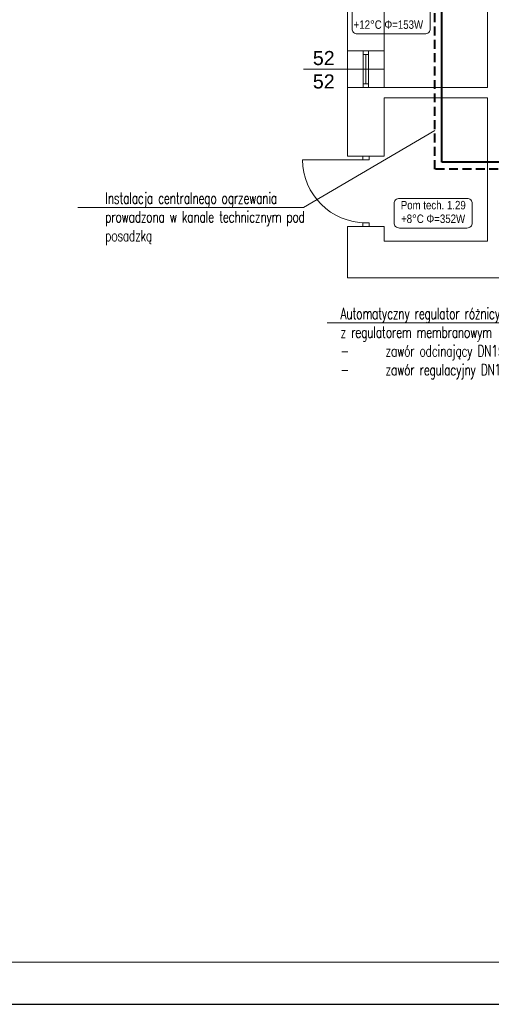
# Model space of a CAD drawing. Header units: millimetres. Extents: x -2390 to 43572, y -15084 to -12114.
# Tile 19 of 52: x 22839 to 23510, y -15084 to -13682. Entities that reach past the tile are written whole.
import ezdxf
from ezdxf import colors
from ezdxf.entities.mleader import LeaderData, LeaderLine
from ezdxf.enums import TextEntityAlignment as Align
from ezdxf.math import Vec2, Vec3

# ---------------------------------------------------------------- set-up
doc = ezdxf.new("R2010")
doc.units = ezdxf.units.MM
doc.linetypes.add('DASHED', pattern=[1.905, 1.27, -0.635])
for name, color, linetype, lineweight in [('@ opis C..O.', 7, 'Continuous', 18), ('IS-Działka (powrotna)', 5, 'DASHED', 40), ('IS-Działka (zasilająca)', 1, 'Continuous', 40), ('IS-opis', 7, 'Continuous', 25), ('IS-ramka', 7, 'Continuous', 15), ('opisy', 5, 'Continuous', 5), ('stolarka', 3, 'Continuous', 9), ('ściany nośne', 1, 'Continuous', 25)]:
    doc.layers.add(name, color=color, linetype=linetype, lineweight=lineweight)
doc.layers.add('IS-pomocnicze', color=2, linetype='Continuous', plot=False)
doc.layers.add('IS-Room (Automatic)', color=7, linetype='Continuous', lineweight=5, true_color=0x000000)
doc.styles.add('Arial_Narrow_____', font='ARIALN.TTF')
doc.styles.add('ROMANS', font='romans.shx', dxfattribs={"height": 1})
doc.styles.add('SIMPLEX', font='simplex.shx', dxfattribs={"width": 0.75})
doc.styles.get("Standard").update_dxf_attribs({"font": 'arial.ttf'})

# ---------------------------------------------------------------- blocks, each defined once
blk = doc.blocks.new('_None')

msp = doc.modelspace()

# ---------------------------------------------------------------- linework, layer by layer
at = {"layer": 'IS-Działka (powrotna)', "ltscale": 10}
for p, q in [((23429.9, -13894.7), (23429.9, -13485.3)), ((24815.3, -13894.7), (23429.9, -13894.7))]:
    msp.add_line(p, q, dxfattribs=at)
at = {"layer": 'IS-Działka (zasilająca)'}
for p, q in [((23440, -13884.7), (23440, -13485.3)), ((24815, -13884.7), (23440, -13884.7))]:
    msp.add_line(p, q, dxfattribs=at)
at = {"layer": 'IS-pomocnicze', "transparency": 33554687}
msp.add_lwpolyline([(22148.3, -15084), (28148.3, -15084), (28148.3, -12114), (22148.3, -12114), (22148.3, -15084)], dxfattribs=at)
at = {"layer": 'IS-ramka', "transparency": 33554687}
msp.add_lwpolyline([(22208.3, -15024), (28088.3, -15024), (28088.3, -12174), (22208.3, -12174)], close=True, dxfattribs=at)
at = {"layer": 'IS-Room (Automatic)'}
for points in [[(23319.6, -13702.1), (23415.8, -13702.1, 0.414214), (23423.3, -13694.6), (23423.3, -13667.4, 0.414214), (23415.8, -13659.9), (23319.6, -13659.9, 0.414214), (23312.1, -13667.4), (23312.1, -13694.6, 0.414214)], [(23379.4, -13978.5), (23475.6, -13978.5, 0.414214), (23483.1, -13971), (23483.1, -13943.8, 0.414214), (23475.6, -13936.3), (23379.4, -13936.3, 0.414214), (23371.9, -13943.8), (23371.9, -13971, 0.414214)]]:
    msp.add_lwpolyline(points, format="xyb", close=True, dxfattribs=at)
at = {"layer": 'opisy', "color": 252, "lineweight": 0}
msp.add_line((23243, -13752.2), (23357.7, -13752.2), dxfattribs=at)
at = {"layer": 'stolarka', "color": 252, "lineweight": 0}
for p, q in [((23327.7, -13731.2), (23327.7, -13726.2)), ((23335.7, -13726.2), (23335.7, -13731.2)), ((23335.7, -13731.2), (23327.7, -13731.2)), ((23327.7, -13731.2), (23327.7, -13773.2)), ((23331.7, -13731.2), (23331.7, -13773.2)), ((23335.7, -13731.2), (23335.7, -13773.2)), ((23335.7, -13773.2), (23327.7, -13773.2)), ((23327.7, -13773.2), (23327.7, -13778.2)), ((23335.7, -13778.2), (23335.7, -13773.2)), ((23331.7, -13881.2), (23241.7, -13881.2)), ((23327.2, -13881.2), (23327.2, -13876.2)), ((23327.2, -13881.2), (23336.2, -13881.2)), ((23336.2, -13881.2), (23336.2, -13876.2)), ((23327.2, -13971.2), (23336.2, -13971.2)), ((23327.2, -13971.2), (23327.2, -13976.2)), ((23336.2, -13971.2), (23336.2, -13976.2))]:
    msp.add_line(p, q, dxfattribs=at)
msp.add_lwpolyline([(23241.7, -13881.2, 0.411545), (23331.7, -13971.2)], format="xyb", dxfattribs=at)
at = {"layer": 'ściany nośne', "color": 252, "lineweight": 0}
for p, q in [((23357.7, -13551.1), (23357.7, -13778.2)), ((23504.7, -13778.2), (23504.7, -13551.1)), ((23305.7, -13606.2), (23305.7, -13876.2)), ((23357.7, -13726.2), (23305.7, -13726.2)), ((23357.7, -13778.2), (23305.7, -13778.2)), ((23504.7, -13778.2), (23357.7, -13778.2)), ((23357.7, -13793.2), (23357.7, -13876.2)), ((23504.7, -13793.2), (23357.7, -13793.2)), ((23504.7, -13997.2), (23504.7, -13793.2)), ((23357.7, -13876.2), (23305.7, -13876.2)), ((23305.7, -13976.2), (23305.7, -14049.2)), ((23357.7, -13976.2), (23305.7, -13976.2)), ((23357.7, -13976.2), (23357.7, -13997.2)), ((23504.7, -13997.2), (23357.7, -13997.2)), ((25881.7, -14049.2), (23305.7, -14049.2))]:
    msp.add_line(p, q, dxfattribs=at)

# ---------------------------------------------------------------- texts
at = {"color": 0, "ltscale": 10, "char_height": 27.3, "width": 1403.675, "attachment_point": 1}
for insert in [(13578.4, -14358.7), (18343.7, -14358.7)]:
    msp.add_mtext('\\pi354.59;{\\fCalibri|b0|i0|c0|p34;Pracownia Projektowa "KONSTRUKTOR"\\P\\pi239.68;siedziba: ul. Wojska Polskiego 5, 58-160 Świebodzice,\\P\\pi297.58;biuro: ul. Broniewskiego 1B, 58-309 Wałbrzych}', dxfattribs=dict(at, insert=insert))
at = {"layer": 'IS-Room (Automatic)', "style": 'Arial_Narrow_____'}
for s, p in [('+12°C', (23354.3, -13682.8)), ('+8°C', (23414.1, -13959.3))]:
    msp.add_text(s, height=12, dxfattribs=at).set_placement(p, align=Align.TOP_RIGHT)
for s, p in [('Φ=153W', (23358.1, -13682.8)), ('Φ=352W', (23417.9, -13959.3))]:
    msp.add_text(s, height=12, dxfattribs=at).set_placement(p, align=Align.TOP_LEFT)
msp.add_text('Pom tech. 1.29', height=12, dxfattribs=at).set_placement((23427.6, -13955.5), align=Align.BOTTOM_CENTER)
at = {"layer": 'opisy', "color": 252, "lineweight": 0, "insert": (23256.3, -13726.4), "char_height": 20, "width": 104.913, "attachment_point": 1}
msp.add_mtext('52\\P52 ', dxfattribs=at)

# ---------------------------------------------------------------- leaders
at = {"layer": '@ opis C..O.'}
ml = msp.add_multileader_mtext('Standard', dxfattribs=at)
ml.set_content('{\\Fsimplex|c238;\\W0.7;\\T0.95;Automatyczny regulator różnicy ciśnień \\Pz regulatorem membranowym \\P\\pxi-2,l2,t4;\\A1;-^Izawór odcinający DN15\\A0; (czerwony) \\P-^Izawór regulacyjny \\A1;DN15\\A0; (niebieski\\A1;)}', color=256, style='ROMANS')
ml.set_leader_properties(color=256, linetype='ByLayer', lineweight=5)
ml.set_arrow_properties(name='NONE')
ml.build(insert=Vec2(0, 0))
ml.multileader.update_dxf_attribs({"text_left_attachment_type": 6, "text_right_attachment_type": 6, "dogleg_length": 0, "arrow_head_size": 0})
ctx = ml.context
ctx.base_point, ctx.char_height, ctx.arrow_head_size, ctx.plane_origin = Vec3(23293.7, -14113.6), 16, 0, Vec3(24526.7, -14681.7)
ctx.left_attachment, ctx.right_attachment = 6, 6
notes = []
notes.append((ctx, [(1, (1, 1, 0), (23617.7, -14113.6), (-1, 0), 0, [(0, [(23803.2, -13930.2)], 0, [])])]))
ctx.mtext.insert, ctx.mtext.width, ctx.mtext.line_spacing_style, ctx.mtext.flow_direction = Vec3(23295.7, -14092.2), 335.715, 2, 5
at = {"layer": 'IS-opis', "transparency": 33554687}
ml = msp.add_multileader_mtext('Standard', dxfattribs=at)
ml.set_content('{\\W0.7;\\T0.95;\\C256;Instalacja centralnego ogrzewania  \\Pprowadzona w kanale technicznym pod posadzką}', color=252, style='SIMPLEX')
ml.set_leader_properties(color=256, linetype='ByLayer', lineweight=5)
ml.set_arrow_properties(name='NONE')
ml.build(insert=Vec2(0, 0))
ml.multileader.update_dxf_attribs({"text_left_attachment_type": 6, "text_right_attachment_type": 6, "dogleg_length": 0, "arrow_head_size": 0})
ctx = ml.context
ctx.base_point, ctx.char_height, ctx.arrow_head_size, ctx.plane_origin = Vec3(22958.9, -13949.4), 16, 0, Vec3(13880.8, -13914.9)
ctx.left_attachment, ctx.right_attachment = 6, 6
notes.append((ctx, [(1, (1, 1, 0), (23243.1, -13949.4), (-1, 0), 0, [(0, [(23429.9, -13839.7)], 0, [])])]))
ctx.mtext.insert, ctx.mtext.width, ctx.mtext.defined_height, ctx.mtext.line_spacing_style, ctx.mtext.flow_direction = Vec3(22960.9, -13928), 316.165, 16.2, 2, 5
for ctx, leaders in notes:
    for number, flags, end, landing, length, lines in leaders:
        leader = LeaderData()
        leader.index, (leader.has_last_leader_line, leader.has_dogleg_vector, leader.attachment_direction) = number, flags
        leader.last_leader_point, leader.dogleg_vector, leader.dogleg_length = Vec3(end), Vec3(landing), length
        for number, points, colour, breaks in lines:
            line = LeaderLine()
            line.index, line.vertices, line.color, line.breaks = number, Vec3.list(points), colors.encode_raw_color(colour), breaks
            leader.lines.append(line)
        ctx.leaders.append(leader)

doc.saveas('drawing.dxf')
